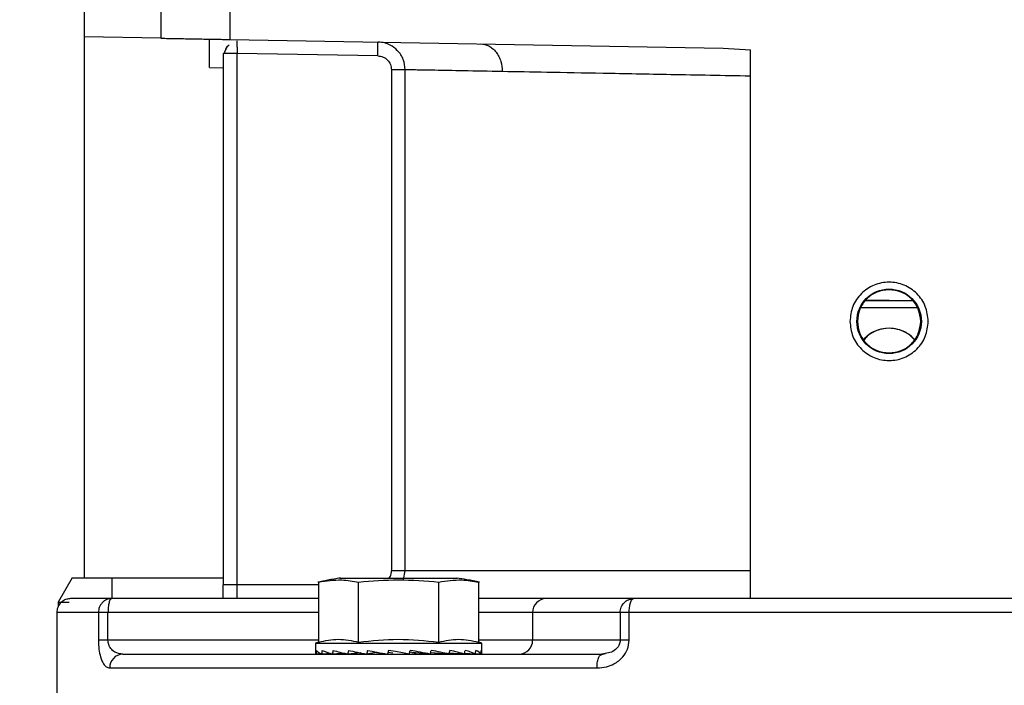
# Model space of a CAD drawing. Header units: inches. Extents: x 170 to 288, y 234 to 248.
# Tile 54 of 192: x 177.6115 to 177.7046, y 244.4929 to 244.5559. Entities that reach past the tile are written whole.
import ezdxf

# ---------------------------------------------------------------- set-up
doc = ezdxf.new("R2010")
doc.units = ezdxf.units.IN
doc.header["$LTSCALE"] = 0.25
doc.header["$MEASUREMENT"] = 0
doc.layers.add('ANNOTATIONS', color=1, linetype='Continuous')
doc.layers.add('SLIM E GUIDE MOTOR LH', color=7, linetype='Continuous')
doc.styles.add('ARIAL', font='arial.ttf', dxfattribs={"height": 0.09375})
doc.dimstyles.new('STANDARD$0', dxfattribs={"dimtxt": 0.09375, "dimasz": 0.09375, "dimexe": 0.03125, "dimexo": 0.046875, "dimgap": 0.09, "dimtad": 0, "dimtih": 1, "dimtoh": 1, "dimdec": 4, "dimzin": 0, "dimdsep": 46, "dimtxsty": 'ARIAL', "dimcen": 0.09, "dimadec": 0, "dimazin": 0, "dimtfac": 1, "dimtdec": 4, "dimtofl": 0, "dimtmove": 0, "dimatfit": 1, "dimfxl": 1, "dimtolj": 1, "dimtzin": 0, "dimarcsym": 0})

# ---------------------------------------------------------------- blocks, each defined once
blk = doc.blocks.new('*D8')
at = {"layer": 'ANNOTATIONS', "color": 0, "lineweight": -2, "transparency": 16777216}
for p, q in [((177.4958005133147, 244.7789401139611), (177.4958005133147, 245.4337754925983)), ((178.1204172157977, 244.2824744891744), (178.1204172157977, 245.4337754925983)), ((177.4020505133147, 245.4025254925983), (177.3083005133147, 245.4025254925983)), ((178.2141672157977, 245.4025254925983), (178.3079172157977, 245.4025254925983))]:
    blk.add_line(p, q, dxfattribs=at)
at = {"layer": 'ANNOTATIONS', "color": 0, "transparency": 16777216}
for points in [[(177.4020505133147, 245.4181504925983), (177.4020505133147, 245.3869004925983), (177.4958005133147, 245.4025254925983)], [(178.2141672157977, 245.4181504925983), (178.2141672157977, 245.3869004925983), (178.1204172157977, 245.4025254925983)]]:
    blk.add_solid(points, dxfattribs=at)
at = {"layer": 'defpoints', "color": 0, "transparency": 16777216}
for p in [(178.1204172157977, 245.4025254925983), (177.4958005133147, 244.6851901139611), (178.1204172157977, 244.1887244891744)]:
    blk.add_point(p, dxfattribs=at)
at = {"layer": 'ANNOTATIONS', "color": 0, "transparency": 16777216, "insert": (177.8591191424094, 245.4025254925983), "char_height": 0.09375, "attachment_point": 5, "style": 'ARIAL'}
blk.add_mtext('\\A1;27 1/2"', dxfattribs=at)

msp = doc.modelspace()

# ---------------------------------------------------------------- linework, layer by layer
at = {"layer": 'SLIM E GUIDE MOTOR LH'}
for p, q in [((177.6176017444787, 244.5030271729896), (177.6176017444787, 244.775993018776)), ((177.6248193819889, 244.5574891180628), (177.6248193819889, 244.5540985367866)), ((177.6313812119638, 244.5539840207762), (177.6313812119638, 244.5574891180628)), ((177.6248193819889, 244.5540985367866), (177.6176017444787, 244.5542245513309)), ((177.6294125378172, 244.551324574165), (177.6294125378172, 244.5540183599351)), ((177.6313812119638, 244.5539840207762), (177.6780148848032, 244.5531699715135)), ((177.6308239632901, 244.5526600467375), (177.6307250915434, 244.5526600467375)), ((177.6307250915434, 244.5526600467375), (177.6307250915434, 244.5023709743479)), ((177.6320373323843, 244.5010586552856), (177.6320373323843, 244.5526600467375)), ((177.6453434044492, 244.5524277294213), (177.6320373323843, 244.5526600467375)), ((177.6780148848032, 244.5531699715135), (177.6805936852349, 244.553008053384)), ((177.6805936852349, 244.5011793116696), (177.6805936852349, 244.553008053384)), ((177.6294125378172, 244.551324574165), (177.6307250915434, 244.5513016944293)), ((177.6479450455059, 244.5511154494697), (177.6466371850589, 244.5511154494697)), ((177.6466371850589, 244.5511154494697), (177.6466371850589, 244.5036833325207)), ((177.6479450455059, 244.5036833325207), (177.6479450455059, 244.5511154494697)), ((177.6937167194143, 244.5292740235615), (177.6914686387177, 244.5292739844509)), ((177.6805936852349, 244.5036833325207), (177.6466371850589, 244.5036833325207)), ((177.6477864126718, 244.502860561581), (177.6479450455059, 244.5036833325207)), ((177.6164206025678, 244.5030271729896), (177.6150970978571, 244.500734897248)), ((177.6164206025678, 244.5030271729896), (177.6307250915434, 244.5030271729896)), ((177.6202262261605, 244.5010586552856), (177.6202262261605, 244.5030271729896)), ((177.6320373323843, 244.5023709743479), (177.6307250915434, 244.5023709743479)), ((177.6397427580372, 244.5023709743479), (177.6320373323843, 244.5023709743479)), ((177.6397427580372, 244.5026312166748), (177.6397427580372, 244.4969388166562)), ((177.6417420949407, 244.502995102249), (177.6528967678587, 244.502995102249)), ((177.6435311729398, 244.4969388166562), (177.6435311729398, 244.5026312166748)), ((177.6511076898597, 244.4969388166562), (177.6511076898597, 244.5026312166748)), ((177.6548961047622, 244.4969388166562), (177.6548961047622, 244.5026312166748)), ((177.6150970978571, 244.500734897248), (177.6161355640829, 244.500734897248)), ((177.6150970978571, 244.500734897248), (177.6151202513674, 244.5002927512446)), ((177.6397427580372, 244.5010586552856), (177.6201602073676, 244.5010586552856)), ((177.6695416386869, 244.5010586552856), (177.6612633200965, 244.5010586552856)), ((177.6149769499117, 244.4997463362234), (177.6149769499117, 244.4912161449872)), ((177.6189133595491, 244.4997463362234), (177.6149769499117, 244.4997463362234)), ((177.6189133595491, 244.4997463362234), (177.6189133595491, 244.4971216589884)), ((177.6198204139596, 244.4971216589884), (177.6198204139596, 244.4997463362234)), ((177.6397427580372, 244.4997463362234), (177.6198204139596, 244.4997463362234)), ((177.6599955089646, 244.4997463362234), (177.6548961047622, 244.4997463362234)), ((177.6682741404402, 244.4997463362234), (177.6599955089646, 244.4997463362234)), ((177.6599955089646, 244.4997463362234), (177.6599955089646, 244.4971216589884)), ((177.6682741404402, 244.4997463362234), (177.6682741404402, 244.4971216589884)), ((177.7183023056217, 244.4997463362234), (177.6691320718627, 244.4997463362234)), ((177.6691320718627, 244.4971216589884), (177.6691320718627, 244.4997463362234)), ((177.6198204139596, 244.4971216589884), (177.6189133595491, 244.4971216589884)), ((177.6397427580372, 244.4971216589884), (177.6198204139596, 244.4971216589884)), ((177.6397427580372, 244.4969388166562), (177.6394455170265, 244.4968591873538)), ((177.6394455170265, 244.4968591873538), (177.6394455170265, 244.4959938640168)), ((177.6394455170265, 244.4968591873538), (177.6551933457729, 244.4968591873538)), ((177.6599955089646, 244.4971216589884), (177.6548961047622, 244.4971216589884)), ((177.6551933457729, 244.4968591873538), (177.6548961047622, 244.4969388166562)), ((177.6551933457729, 244.4959938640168), (177.6551933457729, 244.4968591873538)), ((177.6691320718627, 244.4971216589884), (177.6599955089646, 244.4971216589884)), ((177.6212149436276, 244.4958093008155), (177.6209665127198, 244.4958492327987)), ((177.6399905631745, 244.4958384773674), (177.6395102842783, 244.4958167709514)), ((177.6399924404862, 244.4958376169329), (177.639515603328, 244.4958167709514)), ((177.6409110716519, 244.4958606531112), (177.6400368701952, 244.4958167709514)), ((177.6409251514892, 244.4958563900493), (177.6400528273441, 244.4958167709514)), ((177.6422001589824, 244.4958865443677), (177.6410600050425, 244.4958167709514)), ((177.6422467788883, 244.4958757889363), (177.6410850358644, 244.4958167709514)), ((177.6437395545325, 244.4959224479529), (177.6425099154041, 244.4958167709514)), ((177.6430543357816, 244.4958487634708), (177.6425424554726, 244.4958167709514)), ((177.6452385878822, 244.4959715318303), (177.644287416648, 244.4958167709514)), ((177.645245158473, 244.4960004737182), (177.6452385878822, 244.4959715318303)), ((177.6452385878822, 244.4959715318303), (177.6456731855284, 244.4958951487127)), ((177.6463537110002, 244.4961636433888), (177.6462714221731, 244.4958167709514)), ((177.6467579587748, 244.4958951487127), (177.6463080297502, 244.4959715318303)), ((177.648965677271, 244.4958951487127), (177.6483711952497, 244.496003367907)), ((177.6503138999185, 244.4958167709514), (177.6485761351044, 244.4959715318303)), ((177.6485761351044, 244.4959715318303), (177.648965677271, 244.4958951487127)), ((177.6520967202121, 244.4958167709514), (177.6503379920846, 244.4959266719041)), ((177.6507322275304, 244.4958951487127), (177.650695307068, 244.4959043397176)), ((177.6507075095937, 244.4959035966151), (177.6507322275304, 244.4958951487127)), ((177.6521292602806, 244.4958167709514), (177.6520970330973, 244.4958195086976)), ((177.653553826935, 244.4958167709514), (177.6521104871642, 244.4958901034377)), ((177.653578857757, 244.4958167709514), (177.6535541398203, 244.4958182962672)), ((177.6545863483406, 244.4958167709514), (177.653560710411, 244.4958633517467)), ((177.6546019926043, 244.4958167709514), (177.6545863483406, 244.4958175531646)), ((177.6551232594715, 244.4958167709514), (177.6545882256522, 244.4958401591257)), ((177.6551288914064, 244.4958167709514), (177.6551232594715, 244.4958170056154)), ((177.6663724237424, 244.4957171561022), (177.6665416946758, 244.4958093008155)), ((177.6668708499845, 244.495833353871), (177.6663727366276, 244.4957177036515)), ((177.6668605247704, 244.4958773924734), (177.6665416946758, 244.4958093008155)), ((177.6199859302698, 244.4944969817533), (177.6660811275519, 244.4944969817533))]:
    msp.add_line(p, q, dxfattribs=at)
at = {"layer": 'SLIM E GUIDE MOTOR LH', "flags": 128}
for points in [[(177.6453434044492, 244.5524277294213), (177.645347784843, 244.5526837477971), (177.6453521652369, 244.5529299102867), (177.6453562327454, 244.5531567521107), (177.6453596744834, 244.5533555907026), (177.6453624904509, 244.5535187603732), (177.6453646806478, 244.553640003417), (177.6453659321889, 244.5537147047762), (177.6453662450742, 244.5537398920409)], [(177.6914842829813, 244.5292737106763), (177.6927264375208, 244.5292737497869), (177.6959338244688, 244.5292740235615)], [(177.6947070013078, 244.5292737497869), (177.6959766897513, 244.5292737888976)], [(177.6910503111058, 244.5286175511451), (177.6937167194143, 244.5286175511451), (177.6957611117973, 244.5286175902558), (177.6964191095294, 244.5286176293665)], [(177.6483267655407, 244.4958167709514), (177.6476700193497, 244.4959322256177), (177.6470107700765, 244.4960481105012), (177.6463537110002, 244.4961636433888)]]:
    msp.add_lwpolyline(points, dxfattribs=at)
at = {"layer": 'SLIM E GUIDE MOTOR LH'}
msp.add_circle((177.6937170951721, 244.5273053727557), 0.003051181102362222, dxfattribs=at)
for centre, radius, start, end in [((177.6937168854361, 244.5233681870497), 0.003280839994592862, 42.88606067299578, 136.9480238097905), ((177.6612861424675, 244.4997680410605), 0.001290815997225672, 91.01307519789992, 180.96346355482), ((177.6587053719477, 244.4970994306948), 0.001290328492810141, 271.0053041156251, 0.9870745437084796), ((177.6212581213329, 244.4945372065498), 0.001272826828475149, 91.94399971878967, 181.8110043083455)]:
    msp.add_arc(centre, radius, start, end, dxfattribs=at)
for centre, major_axis, ratio, start_param, end_param in [((177.6473194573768, 244.4959938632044), (0.007874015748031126, 0), 0.1757871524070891, 3.141592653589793, 3.26988726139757), ((177.6473194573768, 244.5002348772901), (0.002150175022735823, 0.03318812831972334), 0.2282368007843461, 1.708549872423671, 1.719086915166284), ((177.6473194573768, 244.4959938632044), (0.007873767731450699, -0.0003688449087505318), 0.1694362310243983, 3.288361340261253, 3.539623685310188), ((177.6473194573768, 244.500234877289), (0.004106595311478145, 0.03318134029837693), 0.2024732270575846, 1.718817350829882, 1.729354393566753), ((177.6473194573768, 244.4959938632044), (0.007873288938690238, -0.000708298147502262), 0.151041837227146, 3.555810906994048, 3.807073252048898), ((177.6473194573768, 244.5002348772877), (0.005722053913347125, 0.0331786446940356), 0.1630291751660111, 1.721872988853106, 1.732410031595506), ((177.6473194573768, 244.4959938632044), (0.00787307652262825, -0.000993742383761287), 0.1223802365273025, 3.819468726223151, 4.070731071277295), ((177.6473194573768, 244.5002348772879), (0.006910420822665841, 0.03318244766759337), 0.1137473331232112, 1.717448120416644, 1.727985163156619), ((177.6473194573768, 244.4959938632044), (0.007873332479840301, -0.001207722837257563), 0.08588791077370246, 4.078996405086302, 4.330258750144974), ((177.6473194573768, 244.5002348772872), (0.007632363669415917, 0.03318877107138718), 0.0583256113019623, 1.707176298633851, 1.71771334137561), ((177.6473194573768, 244.4959938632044), (0.00787379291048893, -0.001339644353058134), 0.04421959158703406, 4.335145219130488, 4.586407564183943), ((177.6473194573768, 244.5002348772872), (0.00763236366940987, 0.03318877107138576), 0.05832561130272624, 4.592296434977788, 4.602833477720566), ((177.6473194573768, 244.4959938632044), (0.007873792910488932, -0.001339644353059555), 0.04421959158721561, 1.188225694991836, 1.439488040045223), ((177.6473194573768, 244.500234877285), (0.006910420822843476, 0.03318244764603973), 0.1137473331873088, 4.602568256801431, 4.613105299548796), ((177.6473194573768, 244.4959938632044), (0.007873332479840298, -0.001207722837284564), 0.08588791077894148, 0.9320768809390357, 1.183339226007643), ((177.6473194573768, 244.5002348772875), (0.005722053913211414, 0.03317864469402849), 0.1630291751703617, 4.606993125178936, 4.617530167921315), ((177.6473194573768, 244.4959938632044), (0.00787307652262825, 0.000993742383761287), 0.1223802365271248, 5.354046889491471, 5.404737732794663), ((177.6473194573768, 244.4959938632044), (0.007873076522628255, -0.0009937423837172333), 0.1223802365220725, 0.6725492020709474, 0.9238115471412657), ((177.6473194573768, 244.5002348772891), (0.004106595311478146, 0.03318134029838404), 0.2024732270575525, 4.603937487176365, 4.614474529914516), ((177.6473194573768, 244.4959938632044), (0.007873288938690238, 0.0007082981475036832), 0.1510418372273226, 5.617704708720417, 5.649603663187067), ((177.6473194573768, 244.4959938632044), (0.007873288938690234, -0.0007082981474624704), 0.1510418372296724, 0.4088913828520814, 0.6601537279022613), ((177.6473194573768, 244.5002348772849), (0.0021501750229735, 0.03318812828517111), 0.2282368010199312, 4.593670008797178, 4.604207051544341), ((177.6473194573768, 244.4959938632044), (0.007873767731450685, -0.0003688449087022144), 0.1694362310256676, 0.1414418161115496, 0.3927041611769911), ((177.6473194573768, 244.5002348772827), (0, 0.03319175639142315), 0.2372280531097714, 4.578884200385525, 4.589421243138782), ((177.6473194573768, 244.4959938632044), (0.007874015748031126, 0), 0.1757871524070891, 6.154890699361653, 6.406153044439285)]:
    msp.add_ellipse(centre, major_axis=major_axis, ratio=ratio, start_param=start_param, end_param=end_param, dxfattribs=at)
for points, knots in [([(177.6248193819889, 244.5540985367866), (177.6248643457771, 244.5540977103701), (177.6249328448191, 244.554096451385), (177.6253446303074, 244.5540892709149), (177.6258489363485, 244.5540807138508), (177.6265261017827, 244.5540684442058), (177.6273356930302, 244.5540544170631), (177.6281002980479, 244.5540413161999), (177.6288648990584, 244.5540280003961), (177.6296744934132, 244.5540141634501), (177.6303516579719, 244.5540018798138), (177.6308559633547, 244.5539931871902), (177.6312677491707, 244.5539860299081), (177.6313362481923, 244.553984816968), (177.6313812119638, 244.5539840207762)], [0, 0, 0, 0, 0.1212618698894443, 0.1847335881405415, 0.2498943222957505, 0.3548404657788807, 0.4224418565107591, 0.4999999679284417, 0.5775582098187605, 0.6451594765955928, 0.750105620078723, 0.8152664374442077, 0.8787381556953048, 1, 1, 1, 1]), ([(177.6307250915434, 244.5539954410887), (177.6307412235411, 244.5539951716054), (177.6307748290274, 244.5539946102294), (177.6309882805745, 244.5539908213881), (177.6312497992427, 244.5539862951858), (177.6313812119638, 244.5539840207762)], [0, 0, 0, 0, 0.3147431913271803, 0.6556595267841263, 1, 1, 1, 1]), ([(177.6312948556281, 244.5534918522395), (177.6311933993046, 244.553399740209), (177.6309722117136, 244.5531989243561), (177.6308711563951, 244.5528493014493), (177.6308164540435, 244.5526600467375)], [0, 0, 0, 0, 0.4586890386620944, 1, 1, 1, 1]), ([(177.6312995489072, 244.5534891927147), (177.6311962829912, 244.5533938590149), (177.6309730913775, 244.5531878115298), (177.6308714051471, 244.5528313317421), (177.6308167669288, 244.552639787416)], [0, 0, 0, 0, 0.4626782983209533, 1, 1, 1, 1]), ([(177.6320163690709, 244.5538661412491), (177.6320169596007, 244.5538325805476), (177.6320182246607, 244.5537606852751), (177.6320214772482, 244.5535591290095), (177.6320263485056, 244.5532901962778), (177.6320322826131, 244.5529658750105), (177.632035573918, 244.5527665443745), (177.6320373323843, 244.5526600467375)], [0, 0, 0, 0, 0.1532637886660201, 0.3283287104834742, 0.6101542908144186, 0.7917146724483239, 0.9999999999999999, 0.9999999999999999, 0.9999999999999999, 0.9999999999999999]), ([(177.6479450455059, 244.5511154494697), (177.6479102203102, 244.5514452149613), (177.6478570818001, 244.5519483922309), (177.6475353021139, 244.5525531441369), (177.6471426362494, 244.5530488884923), (177.6466142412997, 244.5534328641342), (177.6459780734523, 244.5536860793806), (177.6455799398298, 244.5537210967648), (177.6453662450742, 244.5537398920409)], [0, 0, 0, 0, 0.2416307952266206, 0.3686957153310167, 0.499512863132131, 0.7063832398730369, 0.8424037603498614, 0.9999999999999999, 0.9999999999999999, 0.9999999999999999, 0.9999999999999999]), ([(177.6550763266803, 244.5535703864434), (177.6553368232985, 244.5535312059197), (177.6557373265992, 244.553470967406), (177.6562157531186, 244.5531403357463), (177.6565429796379, 244.5528010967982), (177.6568054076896, 244.5523826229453), (177.6570574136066, 244.5517761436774), (177.6570963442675, 244.5512731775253), (177.6571216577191, 244.5509461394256)], [0, 0, 0, 0, 0.2399316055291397, 0.3688854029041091, 0.5004377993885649, 0.631924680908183, 0.7606704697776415, 0.9999999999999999, 0.9999999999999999, 0.9999999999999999, 0.9999999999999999]), ([(177.6320373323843, 244.5526600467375), (177.631864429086, 244.5526600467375), (177.6315185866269, 244.5526600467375), (177.6310990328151, 244.5526600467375), (177.6308594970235, 244.5526600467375), (177.6308242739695, 244.5526600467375), (177.6308239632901, 244.5526600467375)], [0, 0, 0, 0, 0.3323250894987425, 0.6647191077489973, 0.9970427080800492, 0.9999999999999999, 0.9999999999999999, 0.9999999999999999, 0.9999999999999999]), ([(177.6453434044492, 244.5524277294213), (177.6455135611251, 244.5524055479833), (177.6458537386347, 244.5523612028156), (177.6462804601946, 244.5520568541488), (177.6465793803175, 244.5516263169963), (177.6466179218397, 244.551285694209), (177.6466371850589, 244.5511154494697)], [0, 0, 0, 0, 0.2502233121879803, 0.5002468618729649, 0.7502212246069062, 1, 1, 1, 1]), ([(177.6571216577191, 244.5509461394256), (177.6558511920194, 244.550969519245), (177.6533327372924, 244.5510158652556), (177.6506368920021, 244.5510654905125), (177.6487246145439, 244.5511009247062), (177.64820329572, 244.551110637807), (177.6479450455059, 244.5511154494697)], [0, 0, 0, 0, 0.2568098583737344, 0.5090763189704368, 0.7568068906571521, 1, 1, 1, 1]), ([(177.6805936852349, 244.5505129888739), (177.6780468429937, 244.5505598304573), (177.6731275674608, 244.5506503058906), (177.6667073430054, 244.5507681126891), (177.6613296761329, 244.5508680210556), (177.6584850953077, 244.5509208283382), (177.6571216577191, 244.5509461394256)], [0, 0, 0, 0, 0.278646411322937, 0.5382109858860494, 0.7786596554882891, 1, 1, 1, 1]), ([(177.6974244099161, 244.5273053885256), (177.6973686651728, 244.527790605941), (177.6972571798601, 244.5287610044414), (177.6964000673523, 244.5299951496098), (177.6951745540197, 244.5308197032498), (177.6937171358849, 244.5311092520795), (177.6922597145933, 244.5308196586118), (177.6910343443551, 244.5299950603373), (177.6901768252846, 244.5287611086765), (177.6900653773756, 244.5277906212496), (177.6900096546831, 244.5273053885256)], [0, 0, 0, 0, 0.1250000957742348, 0.2499908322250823, 0.3749890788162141, 0.5000057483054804, 0.6249958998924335, 0.7499941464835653, 0.8749999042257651, 1, 1, 1, 1]), ([(177.6937170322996, 244.5302985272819), (177.6933244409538, 244.530253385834), (177.6925400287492, 244.5301631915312), (177.6915516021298, 244.5294713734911), (177.690859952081, 244.5284825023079), (177.6907695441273, 244.5276980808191), (177.6907242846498, 244.5273053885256)], [0, 0, 0, 0, 0.2502386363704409, 0.4999861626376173, 0.7496861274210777, 1, 1, 1, 1]), ([(177.6967097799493, 244.5273053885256), (177.6966645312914, 244.5276981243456), (177.6965741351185, 244.5284827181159), (177.6958822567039, 244.5294716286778), (177.6948937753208, 244.5301632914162), (177.6941095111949, 244.5302534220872), (177.6937170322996, 244.5302985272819)], [0, 0, 0, 0, 0.2503364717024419, 0.5001133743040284, 0.7498356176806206, 1, 1, 1, 1]), ([(177.6900096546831, 244.5273053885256), (177.6900653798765, 244.5268201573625), (177.6901768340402, 244.5258496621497), (177.6910343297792, 244.5246156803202), (177.6922597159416, 244.5237910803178), (177.6937171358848, 244.5235014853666), (177.6951745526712, 244.5237910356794), (177.6964000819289, 244.5246155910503), (177.6972571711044, 244.5258497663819), (177.6973686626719, 244.5268201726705), (177.6974244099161, 244.5273053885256)], [0, 0, 0, 0, 0.124999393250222, 0.2500072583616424, 0.3750048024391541, 0.4999942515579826, 0.6250102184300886, 0.7500077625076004, 0.8750006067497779, 0.9999999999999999, 0.9999999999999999, 0.9999999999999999, 0.9999999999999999]), ([(177.6907242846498, 244.5273053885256), (177.6907693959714, 244.5269123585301), (177.6908595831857, 244.52612660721), (177.6915523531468, 244.5251380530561), (177.6925406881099, 244.5244462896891), (177.6933249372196, 244.524356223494), (177.6937170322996, 244.5243111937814)], [0, 0, 0, 0, 0.2503817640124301, 0.5005668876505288, 0.7503022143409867, 1, 1, 1, 1]), ([(177.6960918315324, 244.5255751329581), (177.6959206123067, 244.525757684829), (177.6954927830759, 244.5262138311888), (177.6946351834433, 244.5265630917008), (177.6936328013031, 244.5266964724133), (177.6926552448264, 244.5265235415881), (177.6918228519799, 244.5261277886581), (177.6914703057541, 244.5257159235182), (177.6913456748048, 244.525570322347)], [0, 0, 0, 0, 0.1400567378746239, 0.3499628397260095, 0.4999098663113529, 0.6964188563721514, 0.8926790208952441, 1, 1, 1, 1]), ([(177.6937170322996, 244.5243111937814), (177.6941093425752, 244.5243562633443), (177.6948938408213, 244.5244463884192), (177.6958822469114, 244.525138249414), (177.6965744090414, 244.5261269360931), (177.6966646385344, 244.5269124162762), (177.6967097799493, 244.5273053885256)], [0, 0, 0, 0, 0.249833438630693, 0.4995889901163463, 0.7496465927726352, 0.9999999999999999, 0.9999999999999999, 0.9999999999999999, 0.9999999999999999]), ([(177.6464122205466, 244.502995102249), (177.6464579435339, 244.5030552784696), (177.6466083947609, 244.5032532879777), (177.6466253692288, 244.5035068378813), (177.6466371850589, 244.5036833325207)], [0, 0, 0, 0, 0.3039057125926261, 1, 1, 1, 1]), ([(177.6307250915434, 244.5010586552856), (177.6307250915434, 244.5012658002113), (177.6307250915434, 244.5016800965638), (177.6307250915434, 244.502140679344), (177.6307250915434, 244.5023709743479)], [0, 0, 0, 0, 0.4999921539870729, 1, 1, 1, 1]), ([(177.641820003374, 244.5030069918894), (177.6414162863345, 244.5029424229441), (177.6406953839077, 244.5028271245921), (177.6399803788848, 244.502679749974), (177.6396657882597, 244.5026149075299)], [0, 0, 0, 0, 0.5600162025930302, 1, 1, 1, 1]), ([(177.6397427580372, 244.5026312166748), (177.6404736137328, 244.502740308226), (177.6417371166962, 244.5029289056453), (177.6429991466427, 244.5027194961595), (177.6435311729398, 244.5026312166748)], [0, 0, 0, 0, 0.5784360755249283, 0.9999999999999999, 0.9999999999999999, 0.9999999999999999, 0.9999999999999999]), ([(177.6435311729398, 244.5026312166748), (177.6447939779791, 244.5027307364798), (177.6473194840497, 244.5029297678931), (177.649844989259, 244.5027307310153), (177.6511076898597, 244.5026312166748)], [0, 0, 0, 0, 0.5000205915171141, 1, 1, 1, 1]), ([(177.6511076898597, 244.5026312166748), (177.6518387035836, 244.5027403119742), (177.6531024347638, 244.5029289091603), (177.6543642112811, 244.5027194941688), (177.6548961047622, 244.5026312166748)], [0, 0, 0, 0, 0.5784566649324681, 1, 1, 1, 1]), ([(177.654973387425, 244.5026149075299), (177.654572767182, 244.5026967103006), (177.6538574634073, 244.5028427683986), (177.653136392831, 244.5029568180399), (177.6528191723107, 244.5030069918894)], [0, 0, 0, 0, 0.5600700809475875, 0.9999999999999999, 0.9999999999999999, 0.9999999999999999, 0.9999999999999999]), ([(177.6162891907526, 244.5010586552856), (177.6161624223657, 244.5010479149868), (177.6158990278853, 244.5010255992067), (177.6155291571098, 244.5008418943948), (177.615210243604, 244.5005368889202), (177.6149967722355, 244.5001255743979), (177.6149850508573, 244.4998156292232), (177.6149794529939, 244.4996676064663)], [0, 0, 0, 0, 0.1779617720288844, 0.3697621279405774, 0.567164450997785, 0.7932875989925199, 1, 1, 1, 1]), ([(177.6201602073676, 244.5010586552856), (177.6193899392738, 244.5010586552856), (177.6178489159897, 244.5010586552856), (177.616549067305, 244.5010586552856), (177.6163757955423, 244.5010586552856), (177.6162891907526, 244.5010586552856)], [0, 0, 0, 0, 0.3332725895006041, 0.6667559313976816, 1, 1, 1, 1]), ([(177.6201602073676, 244.5010586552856), (177.6200033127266, 244.5010411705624), (177.6197620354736, 244.5010142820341), (177.6194719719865, 244.5008503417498), (177.6192719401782, 244.5006812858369), (177.6191113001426, 244.5004708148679), (177.6189556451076, 244.5001654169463), (177.6189300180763, 244.4999114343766), (177.6189133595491, 244.4997463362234)], [0, 0, 0, 0, 0.2395029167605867, 0.3683147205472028, 0.5000403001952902, 0.6316274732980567, 0.7605441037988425, 1, 1, 1, 1]), ([(177.6201602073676, 244.5010586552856), (177.620115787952, 244.5010389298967), (177.6200269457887, 244.5009994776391), (177.6199141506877, 244.5006960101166), (177.6198359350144, 244.5002621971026), (177.6198255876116, 244.4999182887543), (177.6198204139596, 244.4997463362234)], [0, 0, 0, 0, 0.2499966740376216, 0.500012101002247, 0.7500084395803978, 0.9999999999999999, 0.9999999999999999, 0.9999999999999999, 0.9999999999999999]), ([(177.6612633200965, 244.5010586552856), (177.6608421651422, 244.5010586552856), (177.659999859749, 244.5010586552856), (177.6577580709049, 244.5010586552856), (177.6558086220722, 244.5010586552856), (177.6548961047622, 244.5010586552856)], [0, 0, 0, 0, 0.3472226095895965, 0.6944414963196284, 1, 1, 1, 1]), ([(177.6682741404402, 244.4997463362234), (177.6682931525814, 244.4999182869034), (177.6683311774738, 244.5002621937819), (177.6686242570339, 244.5006960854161), (177.6690433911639, 244.5009994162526), (177.6693755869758, 244.5010389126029), (177.6695416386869, 244.5010586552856)], [0, 0, 0, 0, 0.249978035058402, 0.4999640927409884, 0.7500515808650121, 1, 1, 1, 1]), ([(177.6691320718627, 244.4997463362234), (177.6691375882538, 244.4999114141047), (177.6691460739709, 244.5001653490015), (177.6691968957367, 244.5004709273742), (177.6692496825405, 244.5006811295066), (177.6693157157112, 244.5008504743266), (177.6694106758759, 244.5010141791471), (177.6694900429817, 244.501041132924), (177.6695416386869, 244.5010586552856)], [0, 0, 0, 0, 0.2394563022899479, 0.3683492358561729, 0.5000012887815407, 0.6316461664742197, 0.7605371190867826, 0.9999999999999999, 0.9999999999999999, 0.9999999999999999, 0.9999999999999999]), ([(177.7178924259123, 244.5010586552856), (177.7152715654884, 244.5010586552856), (177.7100282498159, 244.5010586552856), (177.7019093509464, 244.5010586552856), (177.6937169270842, 244.5010586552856), (177.6855244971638, 244.5010586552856), (177.6774056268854, 244.5010586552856), (177.6721623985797, 244.5010586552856), (177.6695416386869, 244.5010586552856)], [0, 0, 0, 0, 0.1666369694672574, 0.3333753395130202, 0.5000001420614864, 0.6666313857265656, 0.8333700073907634, 1, 1, 1, 1]), ([(177.6198204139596, 244.4997463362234), (177.619717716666, 244.4997463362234), (177.6195122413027, 244.4997463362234), (177.6192503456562, 244.4997463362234), (177.6190370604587, 244.4997463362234), (177.6189545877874, 244.4997463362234), (177.6189133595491, 244.4997463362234)], [0, 0, 0, 0, 0.2498530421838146, 0.4999026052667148, 0.750000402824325, 1, 1, 1, 1]), ([(177.6691320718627, 244.4997463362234), (177.6690313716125, 244.4997463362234), (177.6688300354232, 244.4997463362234), (177.6685796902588, 244.4997463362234), (177.6683808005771, 244.4997463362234), (177.6683096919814, 244.4997463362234), (177.6682741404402, 244.4997463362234)], [0, 0, 0, 0, 0.250098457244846, 0.5000371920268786, 0.7500379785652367, 1, 1, 1, 1]), ([(177.6189133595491, 244.4971216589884), (177.6189243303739, 244.4968293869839), (177.6189458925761, 244.4962549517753), (177.6191190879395, 244.4954495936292), (177.6193639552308, 244.4948988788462), (177.6196685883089, 244.4945587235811), (177.6198735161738, 244.4945188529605), (177.6199859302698, 244.4944969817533)], [0, 0, 0, 0, 0.189563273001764, 0.3725701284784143, 0.6161450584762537, 0.7894346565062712, 0.9999999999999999, 0.9999999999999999, 0.9999999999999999, 0.9999999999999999]), ([(177.6212149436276, 244.4958093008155), (177.6209578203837, 244.4958414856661), (177.6205508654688, 244.4958924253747), (177.6201017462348, 244.4962688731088), (177.6199042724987, 244.4966255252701), (177.6198307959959, 244.4969114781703), (177.6198238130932, 244.4970528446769), (177.6198204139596, 244.4971216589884)], [0, 0, 0, 0, 0.4261682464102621, 0.6745063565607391, 0.8496880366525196, 0.9268312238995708, 1, 1, 1, 1]), ([(177.6397427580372, 244.4969388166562), (177.6403679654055, 244.4970739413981), (177.641630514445, 244.4973468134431), (177.6428935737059, 244.4970756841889), (177.6435311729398, 244.4969388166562)], [0, 0, 0, 0, 0.49519452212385, 1, 1, 1, 1]), ([(177.6435311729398, 244.4969388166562), (177.6447817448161, 244.4970739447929), (177.6473070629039, 244.4973468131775), (177.6498327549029, 244.4970756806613), (177.6511076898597, 244.4969388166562)], [0, 0, 0, 0, 0.495213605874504, 0.9999999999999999, 0.9999999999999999, 0.9999999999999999, 0.9999999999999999]), ([(177.6511076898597, 244.4969388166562), (177.6517330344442, 244.4970739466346), (177.6529957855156, 244.4973468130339), (177.6542586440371, 244.4970756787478), (177.6548961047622, 244.4969388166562)], [0, 0, 0, 0, 0.4952239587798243, 1, 1, 1, 1]), ([(177.6660811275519, 244.4944969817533), (177.6663846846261, 244.4945188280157), (177.6669379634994, 244.4945586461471), (177.6677972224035, 244.4948990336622), (177.6685120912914, 244.4954494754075), (177.6690323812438, 244.4962550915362), (177.669098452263, 244.4968294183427), (177.6691320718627, 244.4971216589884)], [0, 0, 0, 0, 0.2106094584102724, 0.3838677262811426, 0.6274665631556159, 0.8104399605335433, 1, 1, 1, 1]), ([(177.6682741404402, 244.4971216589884), (177.6682699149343, 244.4970528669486), (177.668261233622, 244.4969115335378), (177.6681666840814, 244.4966253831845), (177.6679110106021, 244.4962707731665), (177.6674440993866, 244.4959474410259), (177.6670621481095, 244.4959015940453), (177.6668605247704, 244.4958773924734)], [0, 0, 0, 0, 0.08589676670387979, 0.1764751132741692, 0.3821747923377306, 0.6738642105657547, 1, 1, 1, 1]), ([(177.6212149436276, 244.4958093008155), (177.6222609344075, 244.4958093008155), (177.6243529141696, 244.4958093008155), (177.6285006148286, 244.4958093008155), (177.6333309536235, 244.4958093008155), (177.6388644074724, 244.4958093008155), (177.6450158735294, 244.4958093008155), (177.6517279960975, 244.4958093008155), (177.6588954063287, 244.4958093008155), (177.6639929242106, 244.4958093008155), (177.6665416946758, 244.4958093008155)], [0, 0, 0, 0, 0.1249997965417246, 0.2499993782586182, 0.3750003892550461, 0.5000017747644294, 0.6250024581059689, 0.7500005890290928, 0.8749997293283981, 1, 1, 1, 1]), ([(177.6660811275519, 244.4944969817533), (177.6660874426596, 244.4946620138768), (177.6660971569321, 244.4949158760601), (177.6661540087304, 244.4952217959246), (177.6662141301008, 244.4954308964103), (177.6662871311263, 244.4956043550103), (177.6663441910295, 244.4956798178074), (177.6663724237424, 244.4957171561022)], [0, 0, 0, 0, 0.3148500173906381, 0.4843209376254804, 0.6574194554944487, 0.8304943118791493, 1, 1, 1, 1])]:
    msp.add_open_spline(points, degree=3, knots=knots, dxfattribs=at)

# ---------------------------------------------------------------- dimensions: what is measured, and where the dimension line sits
at = {"layer": 'ANNOTATIONS'}
dim = msp.add_linear_dim(base=(178.1204172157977, 245.4025254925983), p1=(177.4958005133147, 244.6851901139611), p2=(178.1204172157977, 244.1887244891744), text='27 1/2"', dimstyle='STANDARD$0', override={"dimexo": 0.09375}, dxfattribs=at)
dim.commit()
dim.dimension.update_dxf_attribs({"geometry": '*D8', "text_midpoint": (177.8591191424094, 245.4025254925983), "dimtype": 160})

doc.saveas('drawing.dxf')
